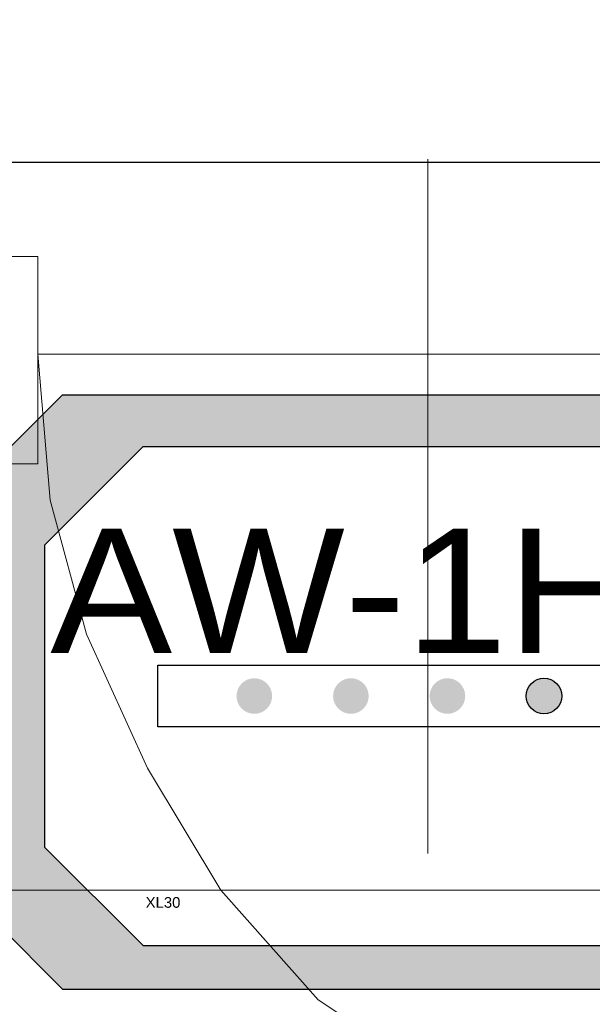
# Model space of a CAD drawing. Header units: centimetres. Extents: x -16053 to 7031, y -7778 to 254.
# Tile 14 of 256: x -12692 to -12664, y -6184 to -6136. Entities that reach past the tile are written whole.
import ezdxf
from ezdxf.enums import TextEntityAlignment as Align

# ---------------------------------------------------------------- set-up
doc = ezdxf.new("R2010")
doc.units = ezdxf.units.CM
doc.header["$MEASUREMENT"] = 0
doc.layers.add('AX - ADRESACJA', color=4, linetype='CONTINUOUS', lineweight=5)
doc.layers.add('konstrukcja', color=250, linetype='CONTINUOUS', lineweight=15)
doc.layers.add('AX - OPRAWY  EWAKUACYJNE', color=1, linetype='CONTINUOUS')
doc.layers.add('OPISY ELEKTRYCZNE', color=120, linetype='CONTINUOUS')
doc.styles.add('ARIAL 1.0', font='txt')
doc.styles.add('RNN', font='txt', dxfattribs={"width": 1.1})
doc.styles.add('ROMANS', font='simplex.shx', dxfattribs={"width": 0.8})

# ---------------------------------------------------------------- blocks, each defined once
blk = doc.blocks.new('AX - XL30')
at = {"layer": 'AX - OPRAWY  EWAKUACYJNE', "color": 251, "style": 'ARIAL 1.0'}
blk.add_text('XL30', height=0.686, dxfattribs=at).set_placement((-1.024, -0.459))
blk = doc.blocks.new('XL30')
at = {"layer": 'AX - OPRAWY  EWAKUACYJNE'}
h = blk.add_hatch(color=256, dxfattribs=at)
h.paths.add_polyline_path([(-31.001, -18.871), (-0.285, -18.871), (30.432, -18.871), (37.994, -11.309), (37.994, 11.845), (30.432, 19.408), (-0.285, 19.408), (-31.001, 19.408), (-38.564, 11.845), (-38.564, -11.309)])
h.paths.add_polyline_path([(-32.154, -9.725), (-25.802, -16.077), (0, -16.077), (25.802, -16.077), (32.154, -9.725), (32.154, 9.725), (25.802, 16.077), (0, 16.077), (-25.802, 16.077), (-32.154, 9.725)], flags=16)
h = blk.add_hatch(color=256, dxfattribs=at)
edge = h.paths.add_edge_path()
edge.add_arc((-18.65, 0), 1.146, 0, 360)
h = blk.add_hatch(color=256, dxfattribs=at)
edge = h.paths.add_edge_path()
edge.add_arc((-12.433, 0), 1.146, 0, 360)
h = blk.add_hatch(color=256, dxfattribs=at)
edge = h.paths.add_edge_path()
edge.add_arc((-6.217, 0), 1.146, 0, 360)
h = blk.add_hatch(color=256, dxfattribs=at)
edge = h.paths.add_edge_path()
edge.add_arc((0, 0), 1.146, 0, 360)
for p, q in [((-38.564, 11.845), (-31.001, 19.408)), ((-31.001, 19.408), (-0.285, 19.408)), ((-0.285, 19.408), (30.432, 19.408)), ((-32.154, 9.725), (-25.802, 16.077)), ((-25.802, 16.077), (0, 16.077)), ((0, 16.077), (25.802, 16.077)), ((-32.154, 9.725), (-32.154, -9.725)), ((-24.866, 1.985), (24.866, 1.985)), ((-24.866, -1.985), (-24.866, 1.985)), ((24.866, -1.985), (-24.866, -1.985)), ((-32.154, -9.725), (-25.802, -16.077)), ((-38.564, -11.309), (-31.001, -18.871)), ((-25.802, -16.077), (0, -16.077)), ((0, -16.077), (25.802, -16.077)), ((-31.001, -18.871), (-0.285, -18.871)), ((-0.285, -18.871), (30.432, -18.871))]:
    blk.add_line(p, q, dxfattribs=at)
blk.add_circle((0, 0), 1.146, dxfattribs=at)
blk.add_blockref('AX - XL30', (-24.622, -13.178), dxfattribs=at)
at = {"layer": 'AX - ADRESACJA', "style": 'ROMANS', "width": 0.8, "flags": 4}
blk.add_attdef('AX_ADRES', text='', height=20, dxfattribs=at).set_placement((-2.401, -42.734), align=Align.MIDDLE)
at = {"layer": 'AX - OPRAWY  EWAKUACYJNE', "style": 'ROMANS', "width": 0.8, "flags": 13}
blk.add_attdef('TYP', (-25.554, -14.152), '', height=0.2, dxfattribs=at)

msp = doc.modelspace()

# ---------------------------------------------------------------- linework, layer by layer
at = {"layer": 'AX - OPRAWY  EWAKUACYJNE'}
msp.add_lwpolyline([(-12704.433, -6143.189), (-12630.157, -6143.189), (-12630.157, -6189.865), (-12704.433, -6189.865)], close=True, dxfattribs=at)
at = {"layer": 'konstrukcja', "linetype": 'Continuous'}
for points in [[(-13021.06, -6167.166), (-13021.06, -6178.348), (-10683.01, -6178.348), (-10671.829, -6178.348), (-10671.829, -4910.163), (-10683.01, -4910.163)], [(-12672.089, -6143.038), (-12672.089, -6152.454), (-12672.089, -6176.582)], [(-12690.92, -6157.751), (-12690.92, -6147.746), (-12695.628, -6147.746), (-12695.628, -6157.751), (-12690.92, -6157.751)], [(-12690.92, -6152.454), (-12690.332, -6159.516), (-12688.567, -6165.989), (-12685.624, -6172.463), (-12682.093, -6178.348), (-12677.385, -6183.644), (-12672.089, -6187.175), (-12665.616, -6190.117), (-12659.142, -6192.471), (-12653.257, -6193.06)], [(-12690.92, -6152.454), (-12655.611, -6152.454)]]:
    msp.add_lwpolyline(points, dxfattribs=at)

# ---------------------------------------------------------------- block references
at = {"layer": 'AX - OPRAWY  EWAKUACYJNE', "color": 2, "xscale": 0.75, "yscale": 0.75, "zscale": 0.75}
msp.add_blockref('XL30', (-12666.481, -6168.971), dxfattribs=at)

# ---------------------------------------------------------------- texts
at = {"layer": 'OPISY ELEKTRYCZNE', "linetype": 'Continuous', "style": 'RNN', "width": 1.1}
msp.add_text('AW-1H/AT', height=6, dxfattribs=at).set_placement((-12690.321, -6166.894))

doc.saveas('drawing.dxf')
